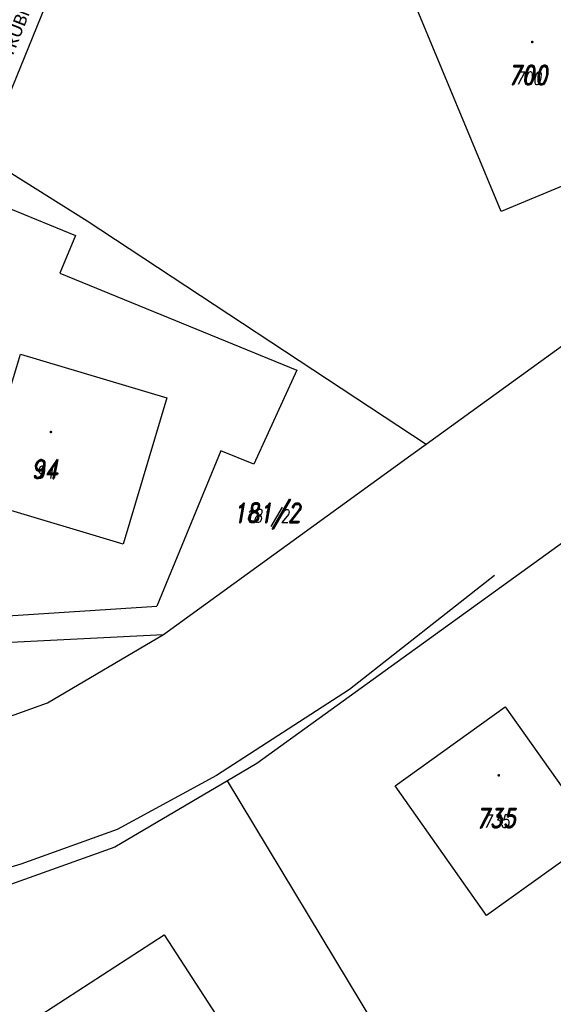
# Model space of a CAD drawing. Header units: feet. Extents: x -783217 to -782936, y -1044805 to -1043930.
# Tile 42 of 81: x -783033 to -783000, y -1044520 to -1044458. Entities that reach past the tile are written whole.
import ezdxf
from ezdxf.enums import TextEntityAlignment as Align

# ---------------------------------------------------------------- set-up
doc = ezdxf.new("R2010")
doc.units = ezdxf.units.FT
doc.header["$MEASUREMENT"] = 0
doc.layers.add('KN_hranice pozemků', color=140, linetype='Continuous', lineweight=30)
doc.layers.add('S_UV NOVÉ', color=14, linetype='Continuous', lineweight=30)
for name, color, linetype in [('KN_POZEMKY 500', 140, 'Continuous'), ('KN_značky kultur', 7, 'Continuous'), ('KN_čísla pozemků', 140, 'Continuous'), ('S_kabely NN', 92, 'SILVNNO'), ('Z_oploceni', 3, 'PLOTDRTL')]:
    doc.layers.add(name, color=color, linetype=linetype)
doc.styles.add('Legend', font='calibri.ttf')
doc.styles.add('RomanD', font='romand.shx', dxfattribs={"width": 0.7, "oblique": 10})
doc.linetypes.add('PLOTDRTL', pattern='A,5,[95,civil.shx,S=1,R=0,X=0,Y=0],5', length=10)
doc.linetypes.add('SILVNNO', pattern='A,7,-6.5,[28,civil.shx,S=1,R=0,X=0,Y=0],-6.5', length=20)

# ---------------------------------------------------------------- blocks, each defined once
blk = doc.blocks.new('4.02_1')
at = {"layer": 'KN_značky kultur', "linetype": 'Continuous'}
h = blk.add_hatch(color=256, dxfattribs=at)
edge = h.paths.add_edge_path()
edge.add_arc((0, 0), 0.175, 0, 360)

msp = doc.modelspace()

# ---------------------------------------------------------------- linework, layer by layer
at = {"layer": 'KN_hranice pozemků', "linetype": 'Continuous'}
for p, q in [((-783002.99, -1044470.52), (-783008.66, -1044456.89)), ((-783035.88, -1044466.81), (-783029.02, -1044471.12)), ((-783037.05, -1044469.06), (-783029.77, -1044472.03)), ((-782998.85, -1044468.8), (-783002.99, -1044470.52)), ((-783029.02, -1044471.12), (-783007.71, -1044485.15)), ((-783029.77, -1044472.03), (-783030.74, -1044474.41)), ((-783030.74, -1044474.41), (-783015.83, -1044480.49)), ((-783007.71, -1044485.15), (-782997.81, -1044477.98)), ((-783036, -1044488.67), (-783033.21, -1044479.48)), ((-783033.21, -1044479.48), (-783024.01, -1044482.23)), ((-783015.83, -1044480.49), (-783018.54, -1044486.41)), ((-783024.01, -1044482.23), (-783026.77, -1044491.44)), ((-783008.66, -1044485.83), (-783007.71, -1044485.15)), ((-783020.62, -1044485.56), (-783024.64, -1044495.32)), ((-783024.23, -1044497.11), (-783008.66, -1044485.83)), ((-783018.54, -1044486.41), (-783020.62, -1044485.56)), ((-783026.77, -1044491.44), (-783036, -1044488.67)), ((-782997.35, -1044490.06), (-783018.36, -1044505.21)), ((-783039.69, -1044496.3), (-783024.64, -1044495.32)), ((-783047.85, -1044498.27), (-783024.23, -1044497.11)), ((-783031.52, -1044501.41), (-783024.23, -1044497.11)), ((-783039.5, -1044504.27), (-783031.52, -1044501.41)), ((-783009.66, -1044506.62), (-783002.74, -1044501.66)), ((-783002.74, -1044501.66), (-782996.96, -1044509.8)), ((-783018.36, -1044505.21), (-783020.2, -1044506.3)), ((-783020.2, -1044506.3), (-783027.28, -1044510.47)), ((-782997.89, -1044543.23), (-783020.2, -1044506.3)), ((-783003.9, -1044514.77), (-783009.66, -1044506.62)), ((-782996.96, -1044509.8), (-783003.9, -1044514.77)), ((-783027.28, -1044510.47), (-783037.02, -1044513.96)), ((-783032.72, -1044521.51), (-783024.19, -1044515.98)), ((-783024.19, -1044515.98), (-783017.32, -1044526.55))]:
    msp.add_line(p, q, dxfattribs=at)
at = {"layer": 'S_kabely NN', "ltscale": 0.2}
msp.add_lwpolyline([(-783003.4, -1044493.41), (-783012.53, -1044500.57), (-783020.88, -1044505.96), (-783027.14, -1044509.37), (-783033.2, -1044511.55), (-783041.15, -1044513.93)], dxfattribs=at)
at = {"layer": 'Z_oploceni', "ltscale": 0.5, "flags": 128}
msp.add_lwpolyline([(-783035.28, -1044466.46), (-783022.19, -1044434.34), (-783018.55, -1044433.93), (-783018.06, -1044433.79)], dxfattribs=at)

# ---------------------------------------------------------------- block references
at = {"layer": 'KN_značky kultur', "linetype": 'Continuous', "xscale": 0.5, "yscale": 0.5}
for p in [(-783001.03, -1044459.87), (-783031.31, -1044484.38), (-783003.13, -1044505.96)]:
    msp.add_blockref('4.02_1', p, dxfattribs=at)

# ---------------------------------------------------------------- texts
at = {"layer": 'KN_POZEMKY 500', "color": 5, "linetype": 'Continuous', "style": 'RomanD', "oblique": 10, "width": 0.8}
for s, p in [('700', (-783001.28, -1044462.55)), ('94', (-783031.69, -1044487.31)), ('735', (-783003.29, -1044509.25))]:
    msp.add_text(s, height=1.2, dxfattribs=at).set_placement(p, align=Align.CENTER)
at = {"layer": 'KN_POZEMKY 500', "linetype": 'Continuous', "style": 'RomanD', "oblique": 10, "width": 0.8}
msp.add_text('181/2', height=1.2, dxfattribs=at).set_placement((-783017.72, -1044490.06), align=Align.CENTER)
at = {"layer": 'KN_čísla pozemků', "color": 5, "linetype": 'Continuous', "style": 'RomanD', "oblique": 10, "width": 0.8}
for s, p in [('700', (-783001.28, -1044462.55)), ('94', (-783031.69, -1044487.31)), ('735', (-783003.29, -1044509.25))]:
    msp.add_text(s, height=0.8, dxfattribs=at).set_placement(p, align=Align.CENTER)
at = {"layer": 'KN_čísla pozemků', "linetype": 'Continuous', "style": 'RomanD', "oblique": 10, "width": 0.8}
msp.add_text('181/2', height=0.8, dxfattribs=at).set_placement((-783017.72, -1044490.06), align=Align.CENTER)

# ---------------------------------------------------------------- next in the draw order: texts
at = {"layer": 'S_UV NOVÉ', "insert": (-783034.976, -1044461.803), "char_height": 0.8, "attachment_point": 1, "rotation": 68.33674, "style": 'Legend', "bg_fill": 3, "box_fill_scale": 1, "bg_fill_color": 256, "bg_fill_transparency": 0}
msp.add_mtext_dynamic_manual_height_columns('ZATRUBNĚNÍ PŘÍKOPU - STOKA "S1" dl. 173 m', width=23.45763, gutter_width=3.75, heights=[0], dxfattribs=at)

doc.saveas('drawing.dxf')
